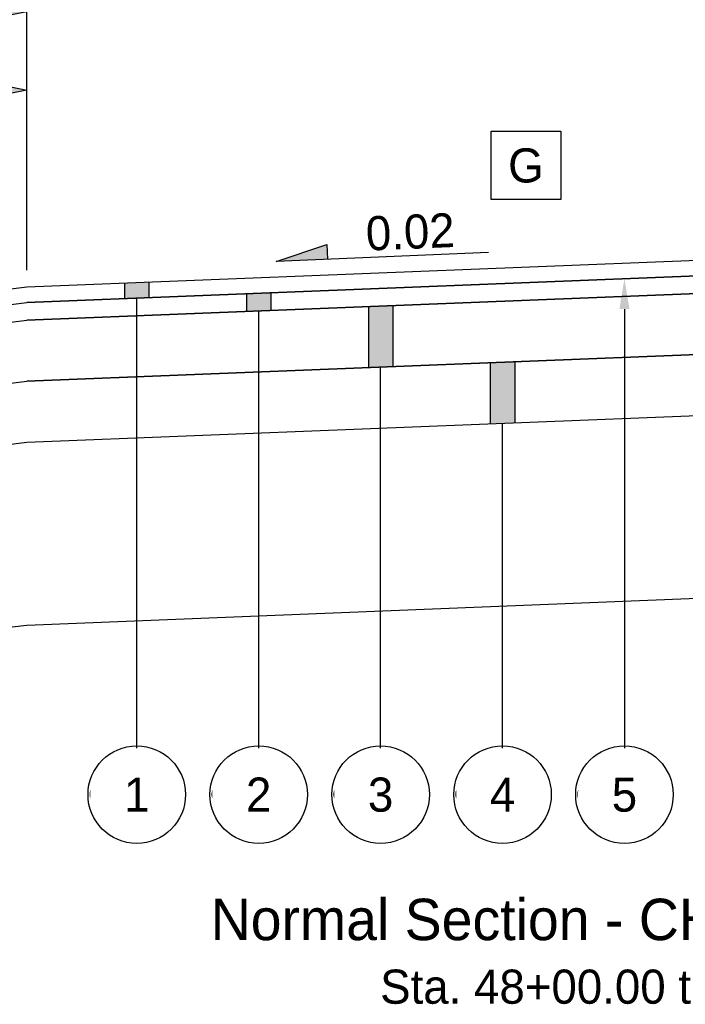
# Model space of a CAD drawing. Header units: feet. Extents: x -16 to 297, y -33 to 148.
# Tile 23 of 30: x 206 to 217, y 26 to 42. Entities that reach past the tile are written whole.
import ezdxf
from ezdxf import colors
from ezdxf.entities.mleader import LeaderData, LeaderLine
from ezdxf.enums import TextEntityAlignment as Align
from ezdxf.math import Vec2, Vec3

# ---------------------------------------------------------------- set-up
doc = ezdxf.new("R2010")
doc.units = ezdxf.units.FT
doc.header["$LTSCALE"] = 4
doc.header["$MEASUREMENT"] = 0
doc.set_wipeout_variables(frame=1)
for name, color, linetype in [('TX_P_1', 7, 'Continuous'), ('TX_P_Misc', 7, 'Continuous'), ('XS_P_Finished_Grade', 3, 'Continuous'), ('XS_P_Pavt_Layers', 251, 'Continuous'), ('XS_P_Shoulder_Layers', 252, 'Continuous')]:
    doc.layers.add(name, color=color, linetype=linetype)
doc.styles.add('Slanted-Normal', font='font31.shx', dxfattribs={"height": 0.14})
doc.styles.add('Slanted-Sub Title', font='font31.shx', dxfattribs={"height": 0.17})
doc.dimstyles.new('Dec-1  Slanted', dxfattribs={"dimtxt": 0.14, "dimasz": 0.14, "dimexe": 0.07, "dimexo": 0.07, "dimgap": 0.07, "dimtad": 1, "dimdec": 1, "dimzin": 3, "dimdsep": 46, "dimtxsty": 'Slanted-Normal', "dimblk": 'Dim1', "dimcen": 0, "dimclrd": 95, "dimclre": 95, "dimclrt": 7, "dimadec": 1, "dimazin": 3, "dimtfac": 1, "dimtdec": 1, "dimtix": 1, "dimtofl": 0, "dimtmove": 1, "dimatfit": 3, "dimldrblk": 'Dim1', "dimfxl": 1, "dimtolj": 1, "dimtzin": 0, "dimlwd": -1, "dimlwe": -1, "dimarcsym": 0})

# ---------------------------------------------------------------- blocks, each defined once
blk = doc.blocks.new('Dim1')
h = blk.add_hatch(color=4)
h.dxf.hatch_style = 1
h.paths.add_polyline_path([(0, 0), (-1, -0.2), (-1, 0.2)])
at = {"color": 4}
blk.add_lwpolyline([(0, 0), (-1, -0.2), (-1, 0.2), (0, 0)], dxfattribs=at)
blk = doc.blocks.new('*D1038')
at = {"layer": 'Defpoints', "color": 0, "transparency": 16777216}
for p in [(206.13, 40.685), (206.13, 37.45), (202.134, 36.971)]:
    blk.add_point(p, dxfattribs=at)
at = {"layer": 'TX_P_1', "color": 95, "linetype": 'Continuous', "transparency": 16777216}
for p, q in [((202.134, 37.251), (202.134, 40.965)), ((206.13, 37.73), (206.13, 40.965)), ((202.694, 40.685), (205.57, 40.685))]:
    blk.add_line(p, q, dxfattribs=at)
at = {"layer": 'TX_P_1', "color": 95, "transparency": 16777216, "xscale": 0.56, "yscale": 0.56, "zscale": 0.56, "rotation": 180}
blk.add_blockref('Dim1', (202.134, 40.685), dxfattribs=at)
at = {"layer": 'TX_P_1', "color": 95, "transparency": 16777216, "xscale": 0.56, "yscale": 0.56, "zscale": 0.56}
blk.add_blockref('Dim1', (206.13, 40.685), dxfattribs=at)
at = {"layer": 'TX_P_1', "color": 7, "transparency": 16777216, "insert": (204.132, 41.245), "char_height": 0.56, "attachment_point": 5, "style": 'Slanted-Normal'}
blk.add_mtext("\\A1;4.0'", dxfattribs=at)
blk = doc.blocks.new('*D1039')
at = {"layer": 'Defpoints', "color": 0, "transparency": 16777216}
for p in [(196.134, 44.991), (206.13, 37.45), (196.134, 36.011)]:
    blk.add_point(p, dxfattribs=at)
at = {"layer": 'TX_P_1', "color": 95, "linetype": 'Continuous', "transparency": 16777216}
for p, q in [((196.134, 36.291), (196.134, 45.271)), ((206.13, 37.73), (206.13, 45.271)), ((205.57, 44.991), (196.694, 44.991))]:
    blk.add_line(p, q, dxfattribs=at)
at = {"layer": 'TX_P_1', "color": 95, "transparency": 16777216, "xscale": 0.56, "yscale": 0.56, "zscale": 0.56, "rotation": 180}
blk.add_blockref('Dim1', (196.134, 44.991), dxfattribs=at)
at = {"layer": 'TX_P_1', "color": 95, "transparency": 16777216, "xscale": 0.56, "yscale": 0.56, "zscale": 0.56}
blk.add_blockref('Dim1', (206.13, 44.991), dxfattribs=at)
at = {"layer": 'TX_P_1', "color": 7, "transparency": 16777216, "insert": (201.132, 45.551), "char_height": 0.56, "attachment_point": 5, "style": 'Slanted-Normal'}
blk.add_mtext("\\A1;10.0'", dxfattribs=at)
blk = doc.blocks.new('*D1040')
at = {"layer": 'Defpoints', "color": 0, "transparency": 16777216}
for p in [(206.13, 41.972), (198.13, 37.692), (206.13, 37.45)]:
    blk.add_point(p, dxfattribs=at)
at = {"layer": 'TX_P_1', "color": 95, "linetype": 'Continuous', "transparency": 16777216}
for p, q in [((198.13, 37.972), (198.13, 42.252)), ((206.13, 37.73), (206.13, 42.252)), ((198.69, 41.972), (205.57, 41.972))]:
    blk.add_line(p, q, dxfattribs=at)
at = {"layer": 'TX_P_1', "color": 95, "transparency": 16777216, "xscale": 0.56, "yscale": 0.56, "zscale": 0.56, "rotation": 180}
blk.add_blockref('Dim1', (198.13, 41.972), dxfattribs=at)
at = {"layer": 'TX_P_1', "color": 95, "transparency": 16777216, "xscale": 0.56, "yscale": 0.56, "zscale": 0.56}
blk.add_blockref('Dim1', (206.13, 41.972), dxfattribs=at)
at = {"layer": 'TX_P_1', "color": 7, "transparency": 16777216, "insert": (202.13, 42.532), "char_height": 0.56, "attachment_point": 5, "style": 'Slanted-Normal'}
blk.add_mtext("\\A1;8.0'", dxfattribs=at)
blk = doc.blocks.new('*D1045')
at = {"layer": 'Defpoints', "color": 0, "transparency": 16777216}
for p in [(217.13, 44.991), (217.13, 37.89), (206.13, 37.45)]:
    blk.add_point(p, dxfattribs=at)
at = {"layer": 'TX_P_1', "color": 95, "linetype": 'Continuous', "transparency": 16777216}
for p, q in [((206.13, 37.73), (206.13, 45.271)), ((206.69, 44.991), (216.57, 44.991))]:
    blk.add_line(p, q, dxfattribs=at)
at = {"layer": 'TX_P_1', "color": 95, "transparency": 16777216, "xscale": 0.56, "yscale": 0.56, "zscale": 0.56, "rotation": 180}
blk.add_blockref('Dim1', (206.13, 44.991), dxfattribs=at)
at = {"layer": 'TX_P_1', "color": 95, "transparency": 16777216, "xscale": 0.56, "yscale": 0.56, "zscale": 0.56}
blk.add_blockref('Dim1', (217.13, 44.991), dxfattribs=at)
at = {"layer": 'TX_P_1', "color": 7, "transparency": 16777216, "insert": (211.63, 45.551), "char_height": 0.56, "attachment_point": 5, "style": 'Slanted-Normal'}
blk.add_mtext("\\A1;11.0'", dxfattribs=at)
blk = doc.blocks.new('_DotSmall')
at = {"color": 0, "linetype": 'ByBlock', "const_width": 0.5}
blk.add_lwpolyline([(-0.0625, 0, 1), (0.0625, 0, 1)], format="xyb", close=True, dxfattribs=at)
blk = doc.blocks.new('SLOPE')
at = {"layer": 'TX_P_Misc'}
h = blk.add_hatch(color=4, dxfattribs=at)
h.dxf.hatch_style = 1
h.paths.add_polyline_path([(0.8715, 0), (0.6608, 0.0615), (0.6608, 0)])
at = {"layer": 'TX_P_Misc', "color": 4}
for p, q in [((0.8715, 0), (0.6608, 0.0615)), ((0.6608, 0.0615), (0.6608, 0))]:
    blk.add_line(p, q, dxfattribs=at)
at = {"layer": 'TX_P_Misc', "color": 95}
blk.add_line((0, 0), (0.8715, 0), dxfattribs=at)
at = {"layer": 'TX_P_Misc', "style": 'Slanted-Normal'}
blk.add_attdef('SLOPE', (0.0353, 0.0289), '', height=0.14, dxfattribs=at)
blk = doc.blocks.new('*U992')
at = {"layer": 'TX_P_Misc', "color": 95}
blk.add_line((0, 0), (0, 2.0367), dxfattribs=at)
at = {"layer": 'TX_P_Misc'}
blk.add_circle((0, 0), 0.2, dxfattribs=at)
at = {"layer": 'TX_P_Misc', "color": 95}
ml = blk.add_multileader_mtext('Standard', dxfattribs=at)
ml.set_content('', color=95, style='Slanted-Normal')
ml.set_leader_properties()
ml.set_arrow_properties(name='DOTSMALL')
ml.build(insert=Vec2(0, 0))
ml.multileader.update_dxf_attribs({"has_dogleg": 0, "text_left_attachment_type": 2, "text_right_attachment_type": 2, "dogleg_length": 0.18, "arrow_head_size": 0.125})
ctx = ml.context
ctx.base_point, ctx.char_height, ctx.arrow_head_size, ctx.landing_gap_size, ctx.plane_origin = Vec3(0, 0), 0.14, 0.125, 0.0001, Vec3(0.9927, 0.4959)
ctx.left_attachment, ctx.right_attachment, ctx.text_align_type = 2, 2, 1
notes = []
notes.append((ctx, [(1, (1, 1, 0), (-0.18, 0), (1, 0), 0.18, [(0, [(-0.1547, 0.0015)], 0, [])])]))
ctx.mtext.insert, ctx.mtext.alignment, ctx.mtext.flow_direction = Vec3(0.0001, 0.07), 2, 5
ml = blk.add_multileader_mtext('Standard', dxfattribs=at)
ml.set_content('', color=95, style='Slanted-Normal')
ml.set_leader_properties()
ml.build(insert=Vec2(0, 0))
ml.multileader.update_dxf_attribs({"has_dogleg": 0, "text_left_attachment_type": 2, "text_right_attachment_type": 2, "dogleg_length": 0.18, "arrow_head_size": 0.125})
ctx = ml.context
ctx.base_point, ctx.char_height, ctx.arrow_head_size, ctx.landing_gap_size, ctx.plane_origin = Vec3(-0.0001, 0), 0.14, 0.125, 0.0001, Vec3(0.5884, 0.4959)
ctx.left_attachment, ctx.right_attachment, ctx.text_align_type = 2, 2, 1
notes.append((ctx, [(0, (1, 1, 0), (0.1801, 0), (-1, 0), 0.18, [(0, [(0.1698, -0.0003)], 0, [])])]))
ctx.mtext.insert, ctx.mtext.alignment, ctx.mtext.flow_direction = Vec3(0, 0.07), 2, 5
for ctx, leaders in notes:
    for number, flags, end, landing, length, lines in leaders:
        leader = LeaderData()
        leader.index, (leader.has_last_leader_line, leader.has_dogleg_vector, leader.attachment_direction) = number, flags
        leader.last_leader_point, leader.dogleg_vector, leader.dogleg_length = Vec3(end), Vec3(landing), length
        for number, points, colour, breaks in lines:
            line = LeaderLine()
            line.index, line.vertices, line.color, line.breaks = number, Vec3.list(points), colors.encode_raw_color(colour), breaks
            leader.lines.append(line)
        ctx.leaders.append(leader)
blk.add_wipeout([(0.187, 0.0355), (0.1811, 0.0586), (0.1723, 0.0809), (0.1609, 0.1018), (0.1468, 0.1212), (0.1305, 0.1386), (0.1121, 0.1539), (0.0919, 0.1667), (0.0703, 0.1769), (0.0476, 0.1843), (0.0241, 0.1888), (0.0002, 0.1904), (-0.0236, 0.1889), (-0.0471, 0.1844), (-0.0699, 0.1771), (-0.0915, 0.1669), (-0.1117, 0.1541), (-0.1302, 0.1389), (-0.1465, 0.1215), (-0.1606, 0.1022), (-0.1722, 0.0813), (-0.181, 0.059), (-0.187, 0.0359), (-0.19, 0.0122), (-0.19, -0.0117), (-0.187, -0.0355), (-0.1811, -0.0586), (-0.1723, -0.0809), (-0.1609, -0.1018), (-0.1468, -0.1212), (-0.1305, -0.1386), (-0.1121, -0.1539), (-0.0919, -0.1667), (-0.0703, -0.1769), (-0.0476, -0.1843), (-0.0241, -0.1888), (-0.0002, -0.1904), (0.0236, -0.1889), (0.0471, -0.1844), (0.0699, -0.1771), (0.0915, -0.1669), (0.1117, -0.1541), (0.1302, -0.1389), (0.1465, -0.1215), (0.1606, -0.1022), (0.1722, -0.0813), (0.181, -0.059), (0.187, -0.0359), (0.19, -0.0122), (0.19, 0.0117)])
at = {"layer": 'TX_P_Misc', "style": 'Slanted-Normal'}
blk.add_attdef('ITEM', text='', height=0.14, dxfattribs=at).set_placement((0, 0), align=Align.MIDDLE_CENTER)
blk = doc.blocks.new('*U993')
at = {"layer": 'TX_P_Misc', "color": 95}
blk.add_line((0, 0), (0, 1.9838), dxfattribs=at)
at = {"layer": 'TX_P_Misc'}
blk.add_circle((0, 0), 0.2, dxfattribs=at)
at = {"layer": 'TX_P_Misc', "color": 95}
ml = blk.add_multileader_mtext('Standard', dxfattribs=at)
ml.set_content('', color=95, style='Slanted-Normal')
ml.set_leader_properties()
ml.set_arrow_properties(name='DOTSMALL')
ml.build(insert=Vec2(0, 0))
ml.multileader.update_dxf_attribs({"has_dogleg": 0, "text_left_attachment_type": 2, "text_right_attachment_type": 2, "dogleg_length": 0.18, "arrow_head_size": 0.125})
ctx = ml.context
ctx.base_point, ctx.char_height, ctx.arrow_head_size, ctx.landing_gap_size, ctx.plane_origin = Vec3(0, 0), 0.14, 0.125, 0.0001, Vec3(0.9927, 0.4959)
ctx.left_attachment, ctx.right_attachment, ctx.text_align_type = 2, 2, 1
notes = []
notes.append((ctx, [(1, (1, 1, 0), (-0.18, 0), (1, 0), 0.18, [(0, [(-0.1547, 0.0015)], 0, [])])]))
ctx.mtext.insert, ctx.mtext.alignment, ctx.mtext.flow_direction = Vec3(0.0001, 0.07), 2, 5
ml = blk.add_multileader_mtext('Standard', dxfattribs=at)
ml.set_content('', color=95, style='Slanted-Normal')
ml.set_leader_properties()
ml.build(insert=Vec2(0, 0))
ml.multileader.update_dxf_attribs({"has_dogleg": 0, "text_left_attachment_type": 2, "text_right_attachment_type": 2, "dogleg_length": 0.18, "arrow_head_size": 0.125})
ctx = ml.context
ctx.base_point, ctx.char_height, ctx.arrow_head_size, ctx.landing_gap_size, ctx.plane_origin = Vec3(-0.0001, 0), 0.14, 0.125, 0.0001, Vec3(0.5884, 0.4959)
ctx.left_attachment, ctx.right_attachment, ctx.text_align_type = 2, 2, 1
notes.append((ctx, [(0, (1, 1, 0), (0.1801, 0), (-1, 0), 0.18, [(0, [(0.1698, -0.0003)], 0, [])])]))
ctx.mtext.insert, ctx.mtext.alignment, ctx.mtext.flow_direction = Vec3(0, 0.07), 2, 5
for ctx, leaders in notes:
    for number, flags, end, landing, length, lines in leaders:
        leader = LeaderData()
        leader.index, (leader.has_last_leader_line, leader.has_dogleg_vector, leader.attachment_direction) = number, flags
        leader.last_leader_point, leader.dogleg_vector, leader.dogleg_length = Vec3(end), Vec3(landing), length
        for number, points, colour, breaks in lines:
            line = LeaderLine()
            line.index, line.vertices, line.color, line.breaks = number, Vec3.list(points), colors.encode_raw_color(colour), breaks
            leader.lines.append(line)
        ctx.leaders.append(leader)
blk.add_wipeout([(0.187, 0.0355), (0.1811, 0.0586), (0.1723, 0.0809), (0.1609, 0.1018), (0.1468, 0.1212), (0.1305, 0.1386), (0.1121, 0.1539), (0.0919, 0.1667), (0.0703, 0.1769), (0.0476, 0.1843), (0.0241, 0.1888), (0.0002, 0.1904), (-0.0236, 0.1889), (-0.0471, 0.1844), (-0.0699, 0.1771), (-0.0915, 0.1669), (-0.1117, 0.1541), (-0.1302, 0.1389), (-0.1465, 0.1215), (-0.1606, 0.1022), (-0.1722, 0.0813), (-0.181, 0.059), (-0.187, 0.0359), (-0.19, 0.0122), (-0.19, -0.0117), (-0.187, -0.0355), (-0.1811, -0.0586), (-0.1723, -0.0809), (-0.1609, -0.1018), (-0.1468, -0.1212), (-0.1305, -0.1386), (-0.1121, -0.1539), (-0.0919, -0.1667), (-0.0703, -0.1769), (-0.0476, -0.1843), (-0.0241, -0.1888), (-0.0002, -0.1904), (0.0236, -0.1889), (0.0471, -0.1844), (0.0699, -0.1771), (0.0915, -0.1669), (0.1117, -0.1541), (0.1302, -0.1389), (0.1465, -0.1215), (0.1606, -0.1022), (0.1722, -0.0813), (0.181, -0.059), (0.187, -0.0359), (0.19, -0.0122), (0.19, 0.0117)])
at = {"layer": 'TX_P_Misc', "style": 'Slanted-Normal'}
blk.add_attdef('ITEM', text='', height=0.14, dxfattribs=at).set_placement((0, 0), align=Align.MIDDLE_CENTER)
blk = doc.blocks.new('*U997')
at = {"layer": 'TX_P_Misc', "color": 95}
blk.add_line((0, 0), (0, 1.7538), dxfattribs=at)
at = {"layer": 'TX_P_Misc'}
blk.add_circle((0, 0), 0.2, dxfattribs=at)
at = {"layer": 'TX_P_Misc', "color": 95}
ml = blk.add_multileader_mtext('Standard', dxfattribs=at)
ml.set_content('', color=95, style='Slanted-Normal')
ml.set_leader_properties()
ml.set_arrow_properties(name='DOTSMALL')
ml.build(insert=Vec2(0, 0))
ml.multileader.update_dxf_attribs({"has_dogleg": 0, "text_left_attachment_type": 2, "text_right_attachment_type": 2, "dogleg_length": 0.18, "arrow_head_size": 0.125})
ctx = ml.context
ctx.base_point, ctx.char_height, ctx.arrow_head_size, ctx.landing_gap_size, ctx.plane_origin = Vec3(0, 0), 0.14, 0.125, 0.0001, Vec3(0.9927, 0.4959)
ctx.left_attachment, ctx.right_attachment, ctx.text_align_type = 2, 2, 1
notes = []
notes.append((ctx, [(1, (1, 1, 0), (-0.18, 0), (1, 0), 0.18, [(0, [(-0.1547, 0.0015)], 0, [])])]))
ctx.mtext.insert, ctx.mtext.alignment, ctx.mtext.flow_direction = Vec3(0.0001, 0.07), 2, 5
ml = blk.add_multileader_mtext('Standard', dxfattribs=at)
ml.set_content('', color=95, style='Slanted-Normal')
ml.set_leader_properties()
ml.build(insert=Vec2(0, 0))
ml.multileader.update_dxf_attribs({"has_dogleg": 0, "text_left_attachment_type": 2, "text_right_attachment_type": 2, "dogleg_length": 0.18, "arrow_head_size": 0.125})
ctx = ml.context
ctx.base_point, ctx.char_height, ctx.arrow_head_size, ctx.landing_gap_size, ctx.plane_origin = Vec3(-0.0001, 0), 0.14, 0.125, 0.0001, Vec3(0.5884, 0.4959)
ctx.left_attachment, ctx.right_attachment, ctx.text_align_type = 2, 2, 1
notes.append((ctx, [(0, (1, 1, 0), (0.1801, 0), (-1, 0), 0.18, [(0, [(0.1698, -0.0003)], 0, [])])]))
ctx.mtext.insert, ctx.mtext.alignment, ctx.mtext.flow_direction = Vec3(0, 0.07), 2, 5
for ctx, leaders in notes:
    for number, flags, end, landing, length, lines in leaders:
        leader = LeaderData()
        leader.index, (leader.has_last_leader_line, leader.has_dogleg_vector, leader.attachment_direction) = number, flags
        leader.last_leader_point, leader.dogleg_vector, leader.dogleg_length = Vec3(end), Vec3(landing), length
        for number, points, colour, breaks in lines:
            line = LeaderLine()
            line.index, line.vertices, line.color, line.breaks = number, Vec3.list(points), colors.encode_raw_color(colour), breaks
            leader.lines.append(line)
        ctx.leaders.append(leader)
blk.add_wipeout([(0.187, 0.0355), (0.1811, 0.0586), (0.1723, 0.0809), (0.1609, 0.1018), (0.1468, 0.1212), (0.1305, 0.1386), (0.1121, 0.1539), (0.0919, 0.1667), (0.0703, 0.1769), (0.0476, 0.1843), (0.0241, 0.1888), (0.0002, 0.1904), (-0.0236, 0.1889), (-0.0471, 0.1844), (-0.0699, 0.1771), (-0.0915, 0.1669), (-0.1117, 0.1541), (-0.1302, 0.1389), (-0.1465, 0.1215), (-0.1606, 0.1022), (-0.1722, 0.0813), (-0.181, 0.059), (-0.187, 0.0359), (-0.19, 0.0122), (-0.19, -0.0117), (-0.187, -0.0355), (-0.1811, -0.0586), (-0.1723, -0.0809), (-0.1609, -0.1018), (-0.1468, -0.1212), (-0.1305, -0.1386), (-0.1121, -0.1539), (-0.0919, -0.1667), (-0.0703, -0.1769), (-0.0476, -0.1843), (-0.0241, -0.1888), (-0.0002, -0.1904), (0.0236, -0.1889), (0.0471, -0.1844), (0.0699, -0.1771), (0.0915, -0.1669), (0.1117, -0.1541), (0.1302, -0.1389), (0.1465, -0.1215), (0.1606, -0.1022), (0.1722, -0.0813), (0.181, -0.059), (0.187, -0.0359), (0.19, -0.0122), (0.19, 0.0117)])
at = {"layer": 'TX_P_Misc', "style": 'Slanted-Normal'}
blk.add_attdef('ITEM', text='', height=0.14, dxfattribs=at).set_placement((0, 0), align=Align.MIDDLE_CENTER)
blk = doc.blocks.new('*U998')
at = {"layer": 'TX_P_Misc', "color": 95}
blk.add_line((0, 0), (0, 1.5238), dxfattribs=at)
at = {"layer": 'TX_P_Misc'}
blk.add_circle((0, 0), 0.2, dxfattribs=at)
at = {"layer": 'TX_P_Misc', "color": 95}
ml = blk.add_multileader_mtext('Standard', dxfattribs=at)
ml.set_content('', color=95, style='Slanted-Normal')
ml.set_leader_properties()
ml.set_arrow_properties(name='DOTSMALL')
ml.build(insert=Vec2(0, 0))
ml.multileader.update_dxf_attribs({"has_dogleg": 0, "text_left_attachment_type": 2, "text_right_attachment_type": 2, "dogleg_length": 0.18, "arrow_head_size": 0.125})
ctx = ml.context
ctx.base_point, ctx.char_height, ctx.arrow_head_size, ctx.landing_gap_size, ctx.plane_origin = Vec3(0, 0), 0.14, 0.125, 0.0001, Vec3(0.9927, 0.4959)
ctx.left_attachment, ctx.right_attachment, ctx.text_align_type = 2, 2, 1
notes = []
notes.append((ctx, [(1, (1, 1, 0), (-0.18, 0), (1, 0), 0.18, [(0, [(-0.1547, 0.0015)], 0, [])])]))
ctx.mtext.insert, ctx.mtext.alignment, ctx.mtext.flow_direction = Vec3(0.0001, 0.07), 2, 5
ml = blk.add_multileader_mtext('Standard', dxfattribs=at)
ml.set_content('', color=95, style='Slanted-Normal')
ml.set_leader_properties()
ml.build(insert=Vec2(0, 0))
ml.multileader.update_dxf_attribs({"has_dogleg": 0, "text_left_attachment_type": 2, "text_right_attachment_type": 2, "dogleg_length": 0.18, "arrow_head_size": 0.125})
ctx = ml.context
ctx.base_point, ctx.char_height, ctx.arrow_head_size, ctx.landing_gap_size, ctx.plane_origin = Vec3(-0.0001, 0), 0.14, 0.125, 0.0001, Vec3(0.5884, 0.4959)
ctx.left_attachment, ctx.right_attachment, ctx.text_align_type = 2, 2, 1
notes.append((ctx, [(0, (1, 1, 0), (0.1801, 0), (-1, 0), 0.18, [(0, [(0.1698, -0.0003)], 0, [])])]))
ctx.mtext.insert, ctx.mtext.alignment, ctx.mtext.flow_direction = Vec3(0, 0.07), 2, 5
for ctx, leaders in notes:
    for number, flags, end, landing, length, lines in leaders:
        leader = LeaderData()
        leader.index, (leader.has_last_leader_line, leader.has_dogleg_vector, leader.attachment_direction) = number, flags
        leader.last_leader_point, leader.dogleg_vector, leader.dogleg_length = Vec3(end), Vec3(landing), length
        for number, points, colour, breaks in lines:
            line = LeaderLine()
            line.index, line.vertices, line.color, line.breaks = number, Vec3.list(points), colors.encode_raw_color(colour), breaks
            leader.lines.append(line)
        ctx.leaders.append(leader)
blk.add_wipeout([(0.187, 0.0355), (0.1811, 0.0586), (0.1723, 0.0809), (0.1609, 0.1018), (0.1468, 0.1212), (0.1305, 0.1386), (0.1121, 0.1539), (0.0919, 0.1667), (0.0703, 0.1769), (0.0476, 0.1843), (0.0241, 0.1888), (0.0002, 0.1904), (-0.0236, 0.1889), (-0.0471, 0.1844), (-0.0699, 0.1771), (-0.0915, 0.1669), (-0.1117, 0.1541), (-0.1302, 0.1389), (-0.1465, 0.1215), (-0.1606, 0.1022), (-0.1722, 0.0813), (-0.181, 0.059), (-0.187, 0.0359), (-0.19, 0.0122), (-0.19, -0.0117), (-0.187, -0.0355), (-0.1811, -0.0586), (-0.1723, -0.0809), (-0.1609, -0.1018), (-0.1468, -0.1212), (-0.1305, -0.1386), (-0.1121, -0.1539), (-0.0919, -0.1667), (-0.0703, -0.1769), (-0.0476, -0.1843), (-0.0241, -0.1888), (-0.0002, -0.1904), (0.0236, -0.1889), (0.0471, -0.1844), (0.0699, -0.1771), (0.0915, -0.1669), (0.1117, -0.1541), (0.1302, -0.1389), (0.1465, -0.1215), (0.1606, -0.1022), (0.1722, -0.0813), (0.181, -0.059), (0.187, -0.0359), (0.19, -0.0122), (0.19, 0.0117)])
at = {"layer": 'TX_P_Misc', "style": 'Slanted-Normal'}
blk.add_attdef('ITEM', text='', height=0.14, dxfattribs=at).set_placement((0, 0), align=Align.MIDDLE_CENTER)
blk = doc.blocks.new('*U994')
at = {"layer": 'TX_P_Misc', "color": 95}
blk.add_line((0, 0), (0, 0.1525), dxfattribs=at)
at = {"layer": 'TX_P_Misc'}
blk.add_circle((0, 0), 0.2, dxfattribs=at)
at = {"layer": 'TX_P_Misc', "color": 95}
ml = blk.add_multileader_mtext('Standard', dxfattribs=at)
ml.set_content('', color=95, style='Slanted-Normal')
ml.set_leader_properties()
ml.build(insert=Vec2(0, 0))
ml.multileader.update_dxf_attribs({"has_dogleg": 0, "text_left_attachment_type": 2, "text_right_attachment_type": 2, "dogleg_length": 0.18, "arrow_head_size": 0.125})
ctx = ml.context
ctx.base_point, ctx.char_height, ctx.arrow_head_size, ctx.landing_gap_size, ctx.plane_origin = Vec3(-0.0001, 0), 0.14, 0.125, 0.0001, Vec3(0.5884, 0.4959)
ctx.left_attachment, ctx.right_attachment, ctx.text_align_type = 2, 2, 1
notes = []
notes.append((ctx, [(1, (1, 1, 0), (-0.1801, 0), (1, 0), 0.18, [(0, [(0, 2.1167)], 0, [])])]))
ctx.mtext.insert, ctx.mtext.alignment, ctx.mtext.flow_direction = Vec3(0, 0.07), 2, 5
ml = blk.add_multileader_mtext('Standard', dxfattribs=at)
ml.set_content('', color=95, style='Slanted-Normal')
ml.set_leader_properties()
ml.set_arrow_properties(name='DOTSMALL')
ml.build(insert=Vec2(0, 0))
ml.multileader.update_dxf_attribs({"has_dogleg": 0, "text_left_attachment_type": 2, "text_right_attachment_type": 2, "dogleg_length": 0.18, "arrow_head_size": 0.125})
ctx = ml.context
ctx.base_point, ctx.char_height, ctx.arrow_head_size, ctx.landing_gap_size, ctx.plane_origin = Vec3(0, 0), 0.14, 0.125, 0.0001, Vec3(0.9927, 0.4959)
ctx.left_attachment, ctx.right_attachment, ctx.text_align_type = 2, 2, 1
notes.append((ctx, [(1, (1, 1, 0), (-0.18, 0), (1, 0), 0.18, [(0, [(-0.1547, 0.0015)], 0, [])])]))
ctx.mtext.insert, ctx.mtext.alignment, ctx.mtext.flow_direction = Vec3(0.0001, 0.07), 2, 5
for ctx, leaders in notes:
    for number, flags, end, landing, length, lines in leaders:
        leader = LeaderData()
        leader.index, (leader.has_last_leader_line, leader.has_dogleg_vector, leader.attachment_direction) = number, flags
        leader.last_leader_point, leader.dogleg_vector, leader.dogleg_length = Vec3(end), Vec3(landing), length
        for number, points, colour, breaks in lines:
            line = LeaderLine()
            line.index, line.vertices, line.color, line.breaks = number, Vec3.list(points), colors.encode_raw_color(colour), breaks
            leader.lines.append(line)
        ctx.leaders.append(leader)
blk.add_wipeout([(0.187, 0.0355), (0.1811, 0.0586), (0.1723, 0.0809), (0.1609, 0.1018), (0.1468, 0.1212), (0.1305, 0.1386), (0.1121, 0.1539), (0.0919, 0.1667), (0.0703, 0.1769), (0.0476, 0.1843), (0.0241, 0.1888), (0.0002, 0.1904), (-0.0236, 0.1889), (-0.0471, 0.1844), (-0.0699, 0.1771), (-0.0915, 0.1669), (-0.1117, 0.1541), (-0.1302, 0.1389), (-0.1465, 0.1215), (-0.1606, 0.1022), (-0.1722, 0.0813), (-0.181, 0.059), (-0.187, 0.0359), (-0.19, 0.0122), (-0.19, -0.0117), (-0.187, -0.0355), (-0.1811, -0.0586), (-0.1723, -0.0809), (-0.1609, -0.1018), (-0.1468, -0.1212), (-0.1305, -0.1386), (-0.1121, -0.1539), (-0.0919, -0.1667), (-0.0703, -0.1769), (-0.0476, -0.1843), (-0.0241, -0.1888), (-0.0002, -0.1904), (0.0236, -0.1889), (0.0471, -0.1844), (0.0699, -0.1771), (0.0915, -0.1669), (0.1117, -0.1541), (0.1302, -0.1389), (0.1465, -0.1215), (0.1606, -0.1022), (0.1722, -0.0813), (0.181, -0.059), (0.187, -0.0359), (0.19, -0.0122), (0.19, 0.0117)])
at = {"layer": 'TX_P_Misc', "style": 'Slanted-Normal'}
blk.add_attdef('ITEM', text='', height=0.14, dxfattribs=at).set_placement((0, 0), align=Align.MIDDLE_CENTER)

msp = doc.modelspace()

# ---------------------------------------------------------------- hatches: boundary and pattern name
at = {"layer": 'TX_P_1'}
h = msp.add_hatch(color=256, dxfattribs=at)
h.dxf.hatch_style = 1
h.paths.add_polyline_path([(208.133, 37.53), (207.733, 37.514), (207.733, 37.264), (208.133, 37.28)])
h = msp.add_hatch(color=256, dxfattribs=at)
h.dxf.hatch_style = 1
h.paths.add_polyline_path([(210.133, 37.36), (209.733, 37.344), (209.733, 37.053), (210.133, 37.069)])
h = msp.add_hatch(color=256, dxfattribs=at)
h.dxf.hatch_style = 1
h.paths.add_polyline_path([(212.133, 37.149), (211.733, 37.133), (211.733, 36.133), (212.133, 36.149)])
h = msp.add_hatch(color=256, dxfattribs=at)
h.dxf.hatch_style = 1
h.paths.add_polyline_path([(214.133, 36.229), (213.733, 36.213), (213.733, 35.213), (214.133, 35.229)])

# ---------------------------------------------------------------- linework, layer by layer
at = {"layer": 'XS_P_Finished_Grade'}
for p, q in [((217.13, 37.89), (206.13, 37.45)), ((206.13, 37.45), (204.13, 37.21))]:
    msp.add_line(p, q, dxfattribs=at)
at = {"layer": 'XS_P_Pavt_Layers'}
for p, q in [((217.13, 37.89), (206.13, 37.45)), ((206.13, 37.2), (217.13, 37.64)), ((217.13, 37.64), (206.13, 37.2)), ((206.13, 36.909), (217.13, 37.349)), ((217.13, 37.349), (206.13, 36.909)), ((206.13, 35.909), (217.13, 36.349)), ((217.13, 36.349), (206.13, 35.909)), ((206.13, 34.909), (217.13, 35.349))]:
    msp.add_line(p, q, dxfattribs=at)
at = {"layer": 'XS_P_Shoulder_Layers'}
for p, q in [((206.13, 37.45), (204.13, 37.21)), ((202.134, 36.721), (206.13, 37.2)), ((201.801, 36.389), (206.13, 36.909)), ((201.301, 35.329), (206.13, 35.909)), ((199.801, 34.149), (206.13, 34.909)), ((199.801, 31.149), (206.13, 31.909))]:
    msp.add_line(p, q, dxfattribs=at)

# ---------------------------------------------------------------- block references
at = {"layer": 'TX_P_1'}
ref = msp.add_blockref('SLOPE', (213.701, 38.02), dxfattribs=dict(at, xscale=-4, yscale=4, zscale=4, rotation=2.408142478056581))
ref.add_attrib('SLOPE', '0.02', (211.703, 38.051), dxfattribs={"layer": 'TX_P_Misc', "height": 0.56, "rotation": 2.4081, "style": 'Slanted-Normal'})

# ---------------------------------------------------------------- texts
at = {"layer": 'TX_P_1', "insert": (214.025, 39.73), "char_height": 0.56, "attachment_point": 1, "style": 'Slanted-Normal', "bg_fill": 16, "box_fill_scale": 1.5, "bg_fill_color": 256, "bg_fill_transparency": 0}
msp.add_mtext('G', dxfattribs=at)
at = {"layer": 'TX_P_1', "attachment_point": 2}
for s, insert, char_height, style in [('Normal Section - CH 155 (Diagonal Rd)', (217.13, 27.418), 0.68, 'Slanted-Sub Title'), ('Sta. 48+00.00 to Sta. 50+00.00', (217.13, 26.255), 0.56, 'Slanted-Normal')]:
    msp.add_mtext(s, dxfattribs=dict(at, insert=insert, char_height=char_height, style=style))

# ---------------------------------------------------------------- dimensions: what is measured, and where the dimension line sits
at = {"layer": 'TX_P_1'}
for base, p1, p2, override, picture, middle in [((196.134, 44.991), (206.13, 37.45), (196.134, 36.011), {"dimpost": "'"}, '*D1039', (201.132, 45.551)), ((217.13, 44.991), (206.13, 37.45), (217.13, 37.89), {"dimpost": "'", "dimse2": 1, "dimsd2": 0}, '*D1045', (211.63, 45.551)), ((206.13, 41.972), (198.13, 37.692), (206.13, 37.45), {"dimpost": "'"}, '*D1040', (202.13, 42.532)), ((206.13, 40.685), (202.134, 36.971), (206.13, 37.45), {"dimpost": "'"}, '*D1038', (204.132, 41.245))]:
    dim = msp.add_linear_dim(base=base, p1=p1, p2=p2, dimstyle='Dec-1  Slanted', override=override, dxfattribs=at)
    dim.commit()
    dim.dimension.update_dxf_attribs({"geometry": picture, "text_midpoint": middle})

# ---------------------------------------------------------------- next in the draw order: block references
at = {"layer": 'TX_P_1', "xscale": 4, "yscale": 4, "zscale": 4}
for name, p, values in [('*U994', (215.933, 29.126), {'ITEM': '5'}), ('*U992', (207.933, 29.126), {'ITEM': '1'}), ('*U993', (209.933, 29.126), {'ITEM': '2'}), ('*U997', (211.933, 29.126), {'ITEM': '3'}), ('*U998', (213.933, 29.126), {'ITEM': '4'})]:
    msp.add_blockref(name, p, dxfattribs=at).add_auto_attribs(values)

# ---------------------------------------------------------------- next in the draw order: linework, layer by layer
at = {"layer": 'TX_P_1'}
for p, q in [((207.733, 37.514), (207.733, 37.264)), ((208.133, 37.53), (208.133, 37.28)), ((209.733, 37.344), (209.733, 37.053)), ((210.133, 37.36), (210.133, 37.069)), ((211.733, 37.133), (211.733, 36.133)), ((212.133, 37.149), (212.133, 36.149)), ((213.733, 36.213), (213.733, 35.213)), ((214.133, 36.229), (214.133, 35.229))]:
    msp.add_line(p, q, dxfattribs=at)
at = {"layer": 'XS_P_Pavt_Layers'}
msp.add_line((206.13, 31.909), (217.13, 32.349), dxfattribs=at)

doc.saveas('drawing.dxf')
